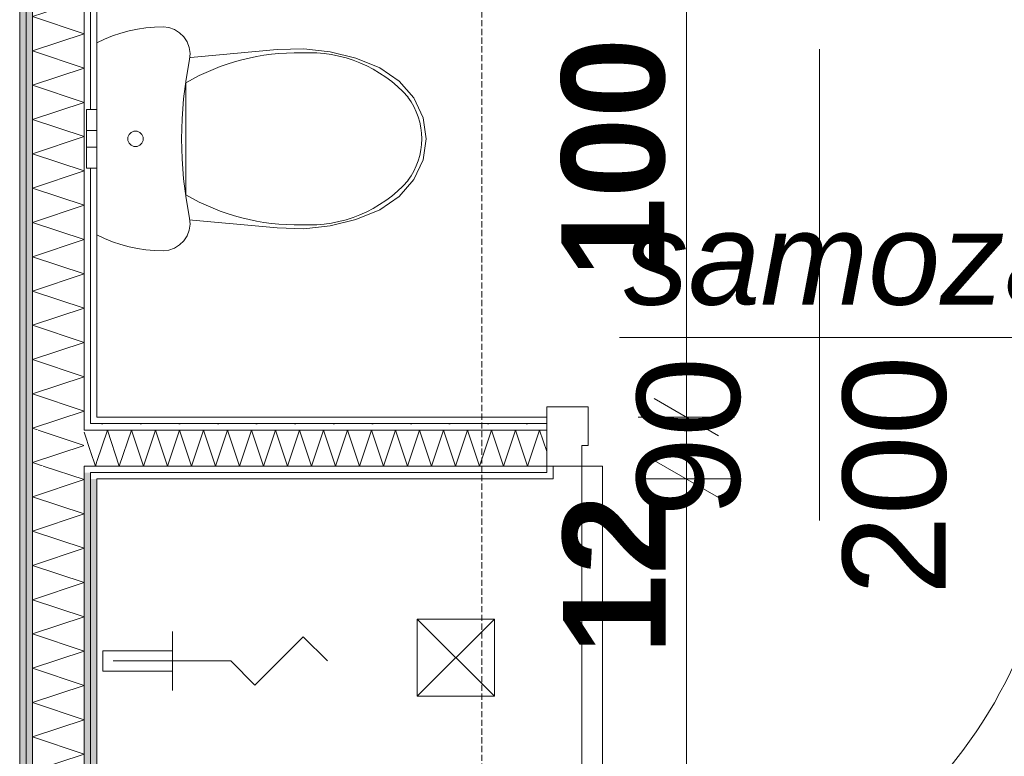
# Model space of a CAD drawing. Extents: x -7314 to 11761, y 144 to 9383.
# Tile 151 of 193: x 5939 to 6131, y 7110 to 7254. Entities that reach past the tile are written whole.
import ezdxf
from ezdxf.xclip import XClip

# ---------------------------------------------------------------- set-up
doc = ezdxf.new("R2010")
doc.units = 0
doc.header["$MEASUREMENT"] = 0
doc.header["$XCLIPFRAME"] = 0
doc.linetypes.add('Krawędzie ukryte', pattern=[68, 48, -20])
doc.linetypes.add('Wipeout_Contour', pattern=[20000, 0, -20000])
for name, color, linetype in [('FORMA - Arch 01 - 220-A Ściany', 7, 'Continuous'), ('FORMA - Arch 01 - 320-W Umeblowanie', 7, 'Continuous'), ('FORMA - Arch 01 - 410-K Osie', 7, 'Continuous'), ('FORMA - Arch 01 - 540-I Ogrzewanie', 7, 'Continuous'), ('FORMA - Arch 02 - Strefy', 7, 'Continuous'), ('FORMA - Arch 04 - Wymiary i opisy ppoż', 7, 'Continuous'), ('FORMA - Arch 04 - Wymiary ogólne', 7, 'Continuous')]:
    doc.layers.add(name, color=color, linetype=linetype)
doc.styles.add('STYL_AUTOMATYCZNY_1', font='arial.ttf')
doc.styles.add('STYL_AUTOMATYCZNY_2', font='arial.ttf')
doc.styles.add('STYL_AUTOMATYCZNY_9', font='arial.ttf')
pattern_1 = [(0, (4185.3, -5972.398), (0, 7.5), [0, -7.5])]

# ---------------------------------------------------------------- blocks, each defined once
blk = doc.blocks.new('*X226')
at = {"layer": 'FORMA - Arch 01 - 220-A Ściany', "color": 7, "linetype": 'Continuous', "lineweight": 5, "ltscale": 0.025}
for p, q in [((5951.77, 7277.6), (5947.85, 7278.91)), ((5941.77, 7274.27), (5951.77, 7277.6)), ((5951.77, 7270.94), (5941.77, 7274.27)), ((5941.77, 7267.6), (5951.77, 7270.94)), ((5951.77, 7264.27), (5941.77, 7267.6)), ((5941.77, 7260.94), (5951.77, 7264.27)), ((5951.77, 7257.6), (5941.77, 7260.94)), ((5941.77, 7254.27), (5951.77, 7257.6)), ((5951.77, 7250.94), (5941.77, 7254.27)), ((5941.77, 7247.6), (5951.77, 7250.94)), ((5951.77, 7244.27), (5941.77, 7247.6)), ((5941.77, 7240.94), (5951.77, 7244.27)), ((5951.77, 7237.6), (5941.77, 7240.94)), ((5941.77, 7234.27), (5951.77, 7237.6)), ((5951.77, 7230.94), (5941.77, 7234.27)), ((5941.77, 7227.6), (5951.77, 7230.94)), ((5951.77, 7224.27), (5941.77, 7227.6)), ((5941.77, 7220.94), (5951.77, 7224.27)), ((5951.77, 7217.6), (5941.77, 7220.94)), ((5941.77, 7214.27), (5951.77, 7217.6)), ((5951.77, 7210.94), (5941.77, 7214.27)), ((5941.77, 7207.6), (5951.77, 7210.94)), ((5951.77, 7204.27), (5941.77, 7207.6)), ((5941.77, 7200.94), (5951.77, 7204.27)), ((5951.77, 7197.6), (5941.77, 7200.94)), ((5941.77, 7194.27), (5951.77, 7197.6)), ((5951.77, 7190.94), (5941.77, 7194.27)), ((5941.77, 7187.6), (5951.77, 7190.94)), ((5951.77, 7184.27), (5941.77, 7187.6)), ((5941.77, 7180.94), (5951.77, 7184.27)), ((5951.77, 7177.6), (5941.77, 7180.94)), ((5941.77, 7174.27), (5951.77, 7177.6)), ((5942.85, 7173.91), (5941.77, 7174.27))]:
    blk.add_line(p, q, dxfattribs=at)
blk = doc.blocks.new('*X227')
at = {"layer": 'FORMA - Arch 01 - 220-A Ściany', "color": 7, "linetype": 'Continuous', "lineweight": 5, "ltscale": 0.025}
for p, q in [((5951.77, 7170.94), (5942.85, 7173.91)), ((5941.77, 7167.6), (5951.77, 7170.94)), ((5943.85, 7166.91), (5941.77, 7167.6))]:
    blk.add_line(p, q, dxfattribs=at)
blk = doc.blocks.new('*X228')
at = {"layer": 'FORMA - Arch 01 - 220-A Ściany', "color": 7, "linetype": 'Continuous', "lineweight": 5, "ltscale": 0.025}
for p, q in [((5951.77, 7164.27), (5943.85, 7166.91)), ((5941.77, 7160.94), (5951.77, 7164.27)), ((5951.77, 7157.6), (5941.77, 7160.94)), ((5941.77, 7154.27), (5951.77, 7157.6)), ((5951.77, 7150.94), (5941.77, 7154.27)), ((5941.77, 7147.6), (5951.77, 7150.94)), ((5951.77, 7144.27), (5941.77, 7147.6)), ((5941.77, 7140.94), (5951.77, 7144.27)), ((5951.77, 7137.6), (5941.77, 7140.94)), ((5941.77, 7134.27), (5951.77, 7137.6)), ((5951.77, 7130.94), (5941.77, 7134.27)), ((5941.77, 7127.6), (5951.77, 7130.94)), ((5951.77, 7124.27), (5941.77, 7127.6)), ((5941.77, 7120.94), (5951.77, 7124.27)), ((5951.77, 7117.6), (5941.77, 7120.94)), ((5941.77, 7114.27), (5951.77, 7117.6)), ((5951.77, 7110.94), (5941.77, 7114.27)), ((5941.77, 7107.6), (5951.77, 7110.94))]:
    blk.add_line(p, q, dxfattribs=at)
blk = doc.blocks.new('*X285')
at = {"layer": 'FORMA - Arch 01 - 220-A Ściany', "color": 7, "linetype": 'Continuous', "lineweight": 5, "ltscale": 0.025}
for p, q in [((5953.97, 7166.91), (5953.02, 7169.75)), ((5954.27, 7167.82), (5953.97, 7166.91))]:
    blk.add_line(p, q, dxfattribs=at)
blk = doc.blocks.new('*X286')
at = {"layer": 'FORMA - Arch 01 - 220-A Ściany', "color": 7, "linetype": 'Continuous', "lineweight": 5, "ltscale": 0.025}
blk.add_line((5953.02, 7169.75), (5951.77, 7173.5), dxfattribs=at)
blk = doc.blocks.new('*X287')
at = {"layer": 'FORMA - Arch 01 - 220-A Ściany', "color": 7, "linetype": 'Continuous', "lineweight": 5, "ltscale": 0.025}
for p, q in [((5956.3, 7173.91), (5954.27, 7167.82)), ((5958.63, 7166.91), (5956.3, 7173.91)), ((5960.97, 7173.91), (5958.63, 7166.91)), ((5963.3, 7166.91), (5960.97, 7173.91)), ((5965.63, 7173.91), (5963.3, 7166.91)), ((5967.97, 7166.91), (5965.63, 7173.91)), ((5970.3, 7173.91), (5967.97, 7166.91)), ((5972.63, 7166.91), (5970.3, 7173.91)), ((5974.97, 7173.91), (5972.63, 7166.91)), ((5977.3, 7166.91), (5974.97, 7173.91)), ((5979.63, 7173.91), (5977.3, 7166.91)), ((5981.97, 7166.91), (5979.63, 7173.91)), ((5984.3, 7173.91), (5981.97, 7166.91)), ((5986.63, 7166.91), (5984.3, 7173.91)), ((5988.97, 7173.91), (5986.63, 7166.91)), ((5991.3, 7166.91), (5988.97, 7173.91)), ((5993.63, 7173.91), (5991.3, 7166.91)), ((5995.97, 7166.91), (5993.63, 7173.91)), ((5998.3, 7173.91), (5995.97, 7166.91)), ((6000.63, 7166.91), (5998.3, 7173.91)), ((6002.97, 7173.91), (6000.63, 7166.91)), ((6005.3, 7166.91), (6002.97, 7173.91)), ((6007.63, 7173.91), (6005.3, 7166.91)), ((6009.97, 7166.91), (6007.63, 7173.91)), ((6012.3, 7173.91), (6009.97, 7166.91)), ((6014.63, 7166.91), (6012.3, 7173.91)), ((6016.97, 7173.91), (6014.63, 7166.91)), ((6019.3, 7166.91), (6016.97, 7173.91)), ((6021.63, 7173.91), (6019.3, 7166.91)), ((6023.97, 7166.91), (6021.63, 7173.91)), ((6026.3, 7173.91), (6023.97, 7166.91)), ((6028.63, 7166.91), (6026.3, 7173.91)), ((6030.97, 7173.91), (6028.63, 7166.91)), ((6033.3, 7166.91), (6030.97, 7173.91)), ((6035.63, 7173.91), (6033.3, 7166.91)), ((6037.97, 7166.91), (6035.63, 7173.91)), ((6040.3, 7173.91), (6037.97, 7166.91)), ((6041.7, 7169.72), (6040.3, 7173.91))]:
    blk.add_line(p, q, dxfattribs=at)
blk = doc.blocks.new('Rysunek_1_1', base_point=(4185.3, -5972.4))
at = {"color": 254, "linetype": 'Wipeout_Contour', "lineweight": 0, "ltscale": 35695.711662}
blk.add_wipeout([(5939.27, 6001.9), (5940.52, 6001.9), (5940.52, 7290.16), (5939.27, 7290.16)], dxfattribs=at).dxf.layer = 'FORMA - Arch 01 - 220-A Ściany'
at = {"color": 254, "linetype": 'Wipeout_Contour', "lineweight": 0, "ltscale": 37498.514087}
blk.add_wipeout([(6167.51, 7025.51), (6167.51, 7276.41), (5954.27, 7276.41), (5954.27, 7025.51)], dxfattribs=at).dxf.layer = 'FORMA - Arch 02 - Strefy'
at = {"layer": 'FORMA - Arch 01 - 220-A Ściany', "linetype": 'Continuous', "lineweight": 5}
h = blk.add_hatch(dxfattribs=at)
h.set_pattern_fill('Gips_0001', style=0, pattern_type=2)
h.set_pattern_definition(pattern_1)
h.paths.add_polyline_path([(5939.27, 6001.9), (5940.52, 6001.9), (5940.52, 7290.16), (5939.27, 7290.16)])
at = {"layer": 'FORMA - Arch 01 - 220-A Ściany', "color": 7, "linetype": 'Continuous', "lineweight": 15, "ltscale": 0.025}
blk.add_line((6094.7, 7247.94), (6094.7, 7156.32), dxfattribs=at)
at = {"layer": 'FORMA - Arch 01 - 220-A Ściany', "color": 7, "linetype": 'Continuous', "lineweight": 15, "ltscale": 0.025, "flags": 128}
blk.add_lwpolyline([(5939.27, 7291.41), (5939.27, 6001.9)], dxfattribs=at)
at = {"layer": 'FORMA - Arch 01 - 220-A Ściany', "color": 7, "linetype": 'Continuous', "lineweight": 13, "ltscale": 0.025}
blk.add_arc((6048.5, 7166.91), 92.4, 270, 0, dxfattribs=at)
at = {"layer": 'FORMA - Arch 01 - 320-W Umeblowanie', "color": 6, "linetype": 'Continuous', "lineweight": 15, "ltscale": 0.025}
for p, q in [((6016.5, 7122.16), (6016.5, 7137.16)), ((6016.5, 7137.16), (6031.5, 7137.16)), ((6031.5, 7137.16), (6016.5, 7122.16)), ((6031.5, 7122.16), (6016.5, 7137.16)), ((6031.5, 7137.16), (6031.5, 7122.16)), ((6031.5, 7122.16), (6016.5, 7122.16))]:
    blk.add_line(p, q, dxfattribs=at)
at = {"layer": 'FORMA - Arch 04 - Wymiary i opisy ppoż', "color": 1, "linetype": 'Continuous', "lineweight": 13, "ltscale": 0.025}
blk.add_line((6233.89, 7191.88), (6055.79, 7191.88), dxfattribs=at)
at = {"layer": 'FORMA - Arch 04 - Wymiary ogólne', "color": 154, "linetype": 'Continuous', "lineweight": 13, "ltscale": 0.025}
for p, q in [((6068.81, 7176.41), (6068.81, 7276.41)), ((6062.56, 7180.02), (6075.06, 7172.8)), ((6078.18, 7176.41), (6059.43, 7176.41)), ((6068.81, 7164.41), (6068.81, 7176.41)), ((6062.56, 7168.02), (6075.06, 7160.8)), ((6078.18, 7164.41), (6059.43, 7164.41)), ((6068.81, 7025.51), (6068.81, 7164.41))]:
    blk.add_line(p, q, dxfattribs=at)
at = {"layer": 'FORMA - Arch 04 - Wymiary ogólne', "color": 6, "linetype": 'Continuous', "lineweight": 15, "ltscale": 0.025}
for p, q in [((5994.36, 7133.71), (5984.98, 7124.33)), ((5999.05, 7129.02), (5994.36, 7133.71)), ((5980.29, 7129.02), (5984.98, 7124.33))]:
    blk.add_line(p, q, dxfattribs=at)
at = {"layer": 'FORMA - Arch 04 - Wymiary i opisy ppoż', "color": 1, "linetype": 'Continuous', "lineweight": 13, "insert": (6229.89, 7192.85), "char_height": 18, "attachment_point": 9, "style": 'STYL_AUTOMATYCZNY_1'}
blk.add_mtext('\\A1;{\\pqr;\\fArial|b0|i1|c238|p0;\\W1.000000;samozamykacz}', dxfattribs=at)
at = {"layer": 'FORMA - Arch 04 - Wymiary ogólne', "color": 154, "linetype": 'Continuous', "lineweight": 13, "insert": (6064.81, 7203.53), "char_height": 20, "width": 45.7634, "attachment_point": 7, "rotation": 90, "style": 'STYL_AUTOMATYCZNY_9'}
blk.add_mtext('\\A1;{\\pql;\\fArial|b1|i0|c238|p0;\\W1.000000;100}', dxfattribs=at)
at = {"color": 254, "linetype": 'Wipeout_Contour', "lineweight": 0, "ltscale": 37452.445161}
blk.add_wipeout([(5954.27, 7176.41), (5954.27, 7276.41), (5953.02, 7276.41), (5953.02, 7176.41)], dxfattribs=at).dxf.layer = 'FORMA - Arch 01 - 220-A Ściany'
at = {"color": 254, "linetype": 'Wipeout_Contour', "lineweight": 0, "ltscale": 37263.084514}
blk.add_wipeout([(5954.27, 7164.41), (5954.27, 7165.66), (5953.02, 7165.66), (5953.02, 7164.41)], dxfattribs=at).dxf.layer = 'FORMA - Arch 01 - 220-A Ściany'
at = {"color": 254, "linetype": 'Wipeout_Contour', "lineweight": 0, "ltscale": 37174.346688}
blk.add_wipeout([(5968.95, 7131.02), (5955.45, 7131.02), (5955.45, 7127.02), (5968.95, 7127.02)], dxfattribs=at).dxf.layer = 'FORMA - Arch 01 - 540-I Ogrzewanie'
at = {"layer": 'FORMA - Arch 01 - 220-A Ściany', "linetype": 'Continuous', "lineweight": 5}
h = blk.add_hatch(dxfattribs=at)
h.set_pattern_fill('Gips_0001', style=0, pattern_type=2)
h.set_pattern_definition(pattern_1)
h.paths.add_polyline_path([(5954.27, 7176.41), (5954.27, 7276.41), (5953.02, 7276.41), (5953.02, 7176.41)])
h = blk.add_hatch(dxfattribs=at)
h.set_pattern_fill('Gips_0001', style=0, pattern_type=2)
h.set_pattern_definition(pattern_1)
h.paths.add_polyline_path([(5954.27, 7164.41), (5954.27, 7165.66), (5953.02, 7165.66), (5953.02, 7164.41)])
at = {"layer": 'FORMA - Arch 01 - 540-I Ogrzewanie', "color": 6, "linetype": 'Continuous', "lineweight": 15, "ltscale": 0.025, "flags": 128}
blk.add_lwpolyline([(5968.95, 7131.02), (5968.95, 7127.02), (5955.45, 7127.02), (5955.45, 7131.02)], close=True, dxfattribs=at)
at = {"layer": 'FORMA - Arch 04 - Wymiary ogólne', "color": 6, "linetype": 'Continuous', "lineweight": 15, "ltscale": 0.025}
for p, q in [((5968.94, 7123.28), (5968.94, 7134.77)), ((5957.45, 7129.02), (5980.29, 7129.02))]:
    blk.add_line(p, q, dxfattribs=at)
at = {"color": 254, "linetype": 'Wipeout_Contour', "lineweight": 0, "ltscale": 35697.111736}
blk.add_wipeout([(5940.52, 7288.91), (5940.52, 6001.9), (5941.77, 6001.9), (5941.77, 7288.91)], dxfattribs=at).dxf.layer = 'FORMA - Arch 01 - 220-A Ściany'
at = {"layer": 'FORMA - Arch 01 - 220-A Ściany', "linetype": 'Continuous', "lineweight": 5}
h = blk.add_hatch(dxfattribs=at)
h.set_pattern_fill('Gips_0001', style=0, pattern_type=2)
h.set_pattern_definition(pattern_1)
h.paths.add_polyline_path([(5940.52, 7288.91), (5940.52, 6001.9), (5941.77, 6001.9), (5941.77, 7288.91)])
at = {"layer": 'FORMA - Arch 01 - 220-A Ściany', "color": 7, "linetype": 'Continuous', "lineweight": 13, "ltscale": 0.025}
blk.add_line((5940.52, 7288.91), (5940.52, 6001.9), dxfattribs=at)
at = {"color": 254, "linetype": 'Wipeout_Contour', "lineweight": 0, "ltscale": 37296.167207}
blk.add_wipeout([(5954.27, 7175.16), (5954.27, 7176.41), (5953.02, 7176.41), (5953.02, 7175.16)], dxfattribs=at).dxf.layer = 'FORMA - Arch 01 - 220-A Ściany'
at = {"color": 254, "linetype": 'Wipeout_Contour', "lineweight": 0, "ltscale": 37263.735362}
blk.add_wipeout([(5953.02, 7165.66), (5953.02, 7166.91), (5951.77, 7166.91), (5951.77, 7165.66)], dxfattribs=at).dxf.layer = 'FORMA - Arch 01 - 220-A Ściany'
at = {"color": 254, "linetype": 'Wipeout_Contour', "lineweight": 0, "ltscale": 35538.341017}
blk.add_wipeout([(5953.02, 7164.41), (5953.02, 6001.9), (5954.27, 6001.9), (5954.27, 7164.41)], dxfattribs=at).dxf.layer = 'FORMA - Arch 01 - 220-A Ściany'
at = {"layer": 'FORMA - Arch 01 - 220-A Ściany', "linetype": 'Continuous', "lineweight": 5}
h = blk.add_hatch(dxfattribs=at)
h.set_pattern_fill('Gips_0001', style=0, pattern_type=2)
h.set_pattern_definition(pattern_1)
h.paths.add_polyline_path([(5954.27, 7175.16), (5954.27, 7176.41), (5953.02, 7176.41), (5953.02, 7175.16)])
h = blk.add_hatch(dxfattribs=at)
h.set_pattern_fill('Gips_0001', style=0, pattern_type=2)
h.set_pattern_definition(pattern_1)
h.paths.add_polyline_path([(5953.02, 7165.66), (5953.02, 7166.91), (5951.77, 7166.91), (5951.77, 7165.66)])
h = blk.add_hatch(dxfattribs=at)
h.set_pattern_fill('Gips_0001', style=0, pattern_type=2)
h.set_pattern_definition(pattern_1)
h.paths.add_polyline_path([(5953.02, 7164.41), (5953.02, 6001.9), (5954.27, 6001.9), (5954.27, 7164.41)])
at = {"layer": 'FORMA - Arch 01 - 220-A Ściany', "color": 7, "linetype": 'Continuous', "lineweight": 15, "ltscale": 0.025, "flags": 128}
for points in [[(5954.27, 7176.41), (5954.27, 7276.41)], [(5954.27, 6001.9), (5954.27, 7164.41)]]:
    blk.add_lwpolyline(points, dxfattribs=at)
at = {"color": 254, "linetype": 'Wipeout_Contour', "lineweight": 0, "ltscale": 37449.276796}
blk.add_wipeout([(5953.02, 7175.16), (5953.02, 7277.66), (5951.77, 7277.66), (5951.77, 7175.16)], dxfattribs=at).dxf.layer = 'FORMA - Arch 01 - 220-A Ściany'
at = {"color": 254, "linetype": 'Wipeout_Contour', "lineweight": 0, "ltscale": 35536.905694}
blk.add_wipeout([(5951.77, 7165.66), (5951.77, 6001.9), (5953.02, 6001.9), (5953.02, 7165.66)], dxfattribs=at).dxf.layer = 'FORMA - Arch 01 - 220-A Ściany'
at = {"layer": 'FORMA - Arch 01 - 220-A Ściany', "linetype": 'Continuous', "lineweight": 5}
h = blk.add_hatch(dxfattribs=at)
h.set_pattern_fill('Gips_0001', style=0, pattern_type=2)
h.set_pattern_definition(pattern_1)
h.paths.add_polyline_path([(5953.02, 7175.16), (5953.02, 7277.66), (5951.77, 7277.66), (5951.77, 7175.16)])
h = blk.add_hatch(dxfattribs=at)
h.set_pattern_fill('Gips_0001', style=0, pattern_type=2)
h.set_pattern_definition(pattern_1)
h.paths.add_polyline_path([(5951.77, 7165.66), (5951.77, 6001.9), (5953.02, 6001.9), (5953.02, 7165.66)])
at = {"layer": 'FORMA - Arch 01 - 220-A Ściany', "color": 7, "linetype": 'Continuous', "lineweight": 13, "ltscale": 0.025}
for p, q in [((5953.02, 7165.66), (5954.27, 7165.66)), ((5953.02, 6001.9), (5953.02, 7165.66))]:
    blk.add_line(p, q, dxfattribs=at)
at = {"color": 254, "linetype": 'Wipeout_Contour', "lineweight": 0, "ltscale": 37289.126582}
blk.add_wipeout([(5953.02, 7173.91), (5953.02, 7175.16), (5951.77, 7175.16), (5951.77, 7173.91)], dxfattribs=at).dxf.layer = 'FORMA - Arch 01 - 220-A Ściany'
at = {"layer": 'FORMA - Arch 01 - 220-A Ściany', "linetype": 'Continuous', "lineweight": 5}
h = blk.add_hatch(dxfattribs=at)
h.set_pattern_fill('Gips_0001', style=0, pattern_type=2)
h.set_pattern_definition(pattern_1)
h.paths.add_polyline_path([(5953.02, 7173.91), (5953.02, 7175.16), (5951.77, 7175.16), (5951.77, 7173.91)])
at = {"layer": 'FORMA - Arch 01 - 220-A Ściany', "color": 7, "linetype": 'Continuous', "lineweight": 13, "ltscale": 0.025}
for p, q in [((5953.02, 7175.16), (5953.02, 7277.66)), ((5954.27, 7175.16), (5953.02, 7175.16))]:
    blk.add_line(p, q, dxfattribs=at)
at = {"color": 254, "linetype": 'Wipeout_Contour', "lineweight": 0, "ltscale": 37434.989212}
blk.add_wipeout([(5951.77, 7173.91), (5951.77, 7278.91), (5941.77, 7278.91), (5941.77, 7173.91)], dxfattribs=at).dxf.layer = 'FORMA - Arch 01 - 220-A Ściany'
at = {"color": 7, "linetype": 'Continuous', "lineweight": 13, "ltscale": 0.025}
blk.add_blockref('*X226', (0, 0), dxfattribs=at)
at = {"color": 254, "linetype": 'Wipeout_Contour', "lineweight": 0, "ltscale": 37262.065481}
blk.add_wipeout([(5951.77, 7166.91), (5951.77, 7173.91), (5941.77, 7173.91), (5941.77, 7166.91)], dxfattribs=at).dxf.layer = 'FORMA - Arch 01 - 220-A Ściany'
at = {"layer": 'FORMA - Arch 01 - 220-A Ściany', "color": 7, "linetype": 'Continuous', "lineweight": 13, "ltscale": 0.025}
for p, q in [((5941.77, 7278.91), (5941.77, 7173.91)), ((5951.77, 7173.91), (5951.77, 7278.91)), ((5953.02, 7173.91), (5951.77, 7173.91))]:
    blk.add_line(p, q, dxfattribs=at)
at = {"color": 7, "linetype": 'Continuous', "lineweight": 13, "ltscale": 0.025}
blk.add_blockref('*X227', (0, 0), dxfattribs=at)
at = {"color": 254, "linetype": 'Wipeout_Contour', "lineweight": 0, "ltscale": 37292.319343}
blk.add_wipeout([(5954.27, 7173.91), (5954.27, 7175.16), (5953.02, 7175.16), (5953.02, 7173.91)], dxfattribs=at).dxf.layer = 'FORMA - Arch 01 - 220-A Ściany'
at = {"color": 254, "linetype": 'Wipeout_Contour', "lineweight": 0, "ltscale": 35523.725445}
blk.add_wipeout([(5941.77, 7166.91), (5941.77, 6001.9), (5951.77, 6001.9), (5951.77, 7166.91)], dxfattribs=at).dxf.layer = 'FORMA - Arch 01 - 220-A Ściany'
at = {"color": 254, "linetype": 'Wipeout_Contour', "lineweight": 0, "ltscale": 37479.001425}
blk.add_wipeout([(5954.27, 7236.22), (5952.27, 7236.22), (5952.27, 7234.55), (5954.27, 7234.55)], dxfattribs=at).dxf.layer = 'FORMA - Arch 01 - 540-I Ogrzewanie'
at = {"color": 254, "linetype": 'Wipeout_Contour', "lineweight": 0, "ltscale": 37468.192923}
blk.add_wipeout([(5954.27, 7232.12), (5952.27, 7232.12), (5952.27, 7231.65), (5954.27, 7231.65)], dxfattribs=at).dxf.layer = 'FORMA - Arch 01 - 540-I Ogrzewanie'
at = {"layer": 'FORMA - Arch 01 - 220-A Ściany', "linetype": 'Continuous', "lineweight": 5}
h = blk.add_hatch(dxfattribs=at)
h.set_pattern_fill('Gips_0001', style=0, pattern_type=2)
h.set_pattern_definition(pattern_1)
h.paths.add_polyline_path([(5954.27, 7173.91), (5954.27, 7175.16), (5953.02, 7175.16), (5953.02, 7173.91)])
at = {"layer": 'FORMA - Arch 01 - 220-A Ściany', "color": 7, "linetype": 'Continuous', "lineweight": 13, "ltscale": 0.025}
for p, q in [((5941.77, 7173.91), (5941.77, 7166.91)), ((5941.77, 7166.91), (5941.77, 6001.9)), ((5951.77, 7166.91), (5953.02, 7166.91)), ((5951.77, 6001.9), (5951.77, 7166.91))]:
    blk.add_line(p, q, dxfattribs=at)
at = {"layer": 'FORMA - Arch 01 - 540-I Ogrzewanie', "color": 6, "linetype": 'Continuous', "lineweight": 15, "ltscale": 0.025}
blk.add_line((5954.27, 7236.22), (5952.27, 7236.22), dxfattribs=at)
at = {"color": 7, "linetype": 'Continuous', "lineweight": 13, "ltscale": 0.025}
blk.add_blockref('*X228', (0, 0), dxfattribs=at)
at = {"color": 254, "linetype": 'Wipeout_Contour', "lineweight": 0, "ltscale": 37465.722387}
blk.add_wipeout([(5954.27, 7231.65), (5952.27, 7231.65), (5952.27, 7230.52), (5954.27, 7230.52)], dxfattribs=at).dxf.layer = 'FORMA - Arch 01 - 540-I Ogrzewanie'
at = {"color": 254, "linetype": 'Wipeout_Contour', "lineweight": 0, "ltscale": 37409.89739}
blk.add_wipeout([(6041.7, 7176.41), (5954.27, 7176.41), (5954.27, 7175.16), (6041.7, 7175.16)], dxfattribs=at).dxf.layer = 'FORMA - Arch 01 - 220-A Ściany'
at = {"color": 254, "linetype": 'Wipeout_Contour', "lineweight": 0, "ltscale": 37279.624066}
blk.add_wipeout([(5954.27, 7166.91), (5954.27, 7173.91), (5953.02, 7173.91), (5953.02, 7166.91)], dxfattribs=at).dxf.layer = 'FORMA - Arch 01 - 220-A Ściany'
at = {"color": 254, "linetype": 'Wipeout_Contour', "lineweight": 0, "ltscale": 37472.669718}
blk.add_wipeout([(5954.27, 7234.55), (5952.27, 7234.55), (5952.27, 7232.12), (5954.27, 7232.12)], dxfattribs=at).dxf.layer = 'FORMA - Arch 01 - 540-I Ogrzewanie'
at = {"color": 254, "linetype": 'Wipeout_Contour', "lineweight": 0, "ltscale": 37462.228726}
blk.add_wipeout([(5954.27, 7230.52), (5952.27, 7230.52), (5952.27, 7229.39), (5954.27, 7229.39)], dxfattribs=at).dxf.layer = 'FORMA - Arch 01 - 540-I Ogrzewanie'
at = {"layer": 'FORMA - Arch 01 - 220-A Ściany', "linetype": 'Continuous', "lineweight": 5}
h = blk.add_hatch(dxfattribs=at)
h.set_pattern_fill('Gips_0001', style=0, pattern_type=2)
h.set_pattern_definition(pattern_1)
h.paths.add_polyline_path([(6041.7, 7176.41), (5954.27, 7176.41), (5954.27, 7175.16), (6041.7, 7175.16)])
at = {"layer": 'FORMA - Arch 01 - 220-A Ściany', "color": 7, "linetype": 'Continuous', "lineweight": 15, "ltscale": 0.025, "flags": 128}
blk.add_lwpolyline([(6041.7, 7176.41), (5954.27, 7176.41)], dxfattribs=at)
at = {"layer": 'FORMA - Arch 01 - 540-I Ogrzewanie', "color": 6, "linetype": 'Continuous', "lineweight": 15, "ltscale": 0.025}
for p, q in [((5952.27, 7236.22), (5952.27, 7234.55)), ((5954.27, 7236.22), (5954.27, 7234.55)), ((5952.27, 7234.55), (5952.27, 7232.12)), ((5954.27, 7234.55), (5954.27, 7232.12)), ((5952.27, 7232.12), (5952.27, 7231.65)), ((5954.27, 7232.12), (5952.27, 7232.12)), ((5954.27, 7232.12), (5954.27, 7231.65)), ((5952.27, 7231.65), (5952.27, 7230.52)), ((5954.27, 7231.65), (5954.27, 7230.52))]:
    blk.add_line(p, q, dxfattribs=at)
at = {"color": 7, "linetype": 'Continuous', "lineweight": 13, "ltscale": 0.025}
blk.add_blockref('*X285', (0, 0), dxfattribs=at)
at = {"color": 254, "linetype": 'Wipeout_Contour', "lineweight": 0, "ltscale": 37459.75848}
blk.add_wipeout([(5954.27, 7229.39), (5952.27, 7229.39), (5952.27, 7228.92), (5954.27, 7228.92)], dxfattribs=at).dxf.layer = 'FORMA - Arch 01 - 540-I Ogrzewanie'
at = {"color": 254, "linetype": 'Wipeout_Contour', "lineweight": 0, "ltscale": 37406.06119}
blk.add_wipeout([(5954.27, 7173.91), (6041.7, 7173.91), (6041.7, 7175.16), (5954.27, 7175.16)], dxfattribs=at).dxf.layer = 'FORMA - Arch 01 - 220-A Ściany'
at = {"color": 254, "linetype": 'Wipeout_Contour', "lineweight": 0, "ltscale": 37266.930298}
blk.add_wipeout([(5954.27, 7165.66), (5954.27, 7166.91), (5953.02, 7166.91), (5953.02, 7165.66)], dxfattribs=at).dxf.layer = 'FORMA - Arch 01 - 220-A Ściany'
at = {"color": 254, "linetype": 'Wipeout_Contour', "lineweight": 0, "ltscale": 37455.282771}
blk.add_wipeout([(5952.27, 7228.92), (5952.27, 7226.49), (5954.27, 7226.49), (5954.27, 7228.92)], dxfattribs=at).dxf.layer = 'FORMA - Arch 01 - 540-I Ogrzewanie'
at = {"layer": 'FORMA - Arch 01 - 220-A Ściany', "linetype": 'Continuous', "lineweight": 5}
h = blk.add_hatch(dxfattribs=at)
h.set_pattern_fill('Gips_0001', style=0, pattern_type=2)
h.set_pattern_definition(pattern_1)
h.paths.add_polyline_path([(5954.27, 7173.91), (6041.7, 7173.91), (6041.7, 7175.16), (5954.27, 7175.16)])
h = blk.add_hatch(dxfattribs=at)
h.set_pattern_fill('Gips_0001', style=0, pattern_type=2)
h.set_pattern_definition(pattern_1)
h.paths.add_polyline_path([(5954.27, 7165.66), (5954.27, 7166.91), (5953.02, 7166.91), (5953.02, 7165.66)])
at = {"layer": 'FORMA - Arch 01 - 220-A Ściany', "color": 7, "linetype": 'Continuous', "lineweight": 13, "ltscale": 0.025}
for p, q in [((5954.27, 7175.16), (5953.02, 7175.16)), ((6041.7, 7175.16), (5954.27, 7175.16))]:
    blk.add_line(p, q, dxfattribs=at)
at = {"layer": 'FORMA - Arch 01 - 220-A Ściany', "color": 7, "linetype": 'Continuous', "lineweight": 15, "ltscale": 0.025}
blk.add_line((6041.7, 7175.16), (6041.7, 7176.41), dxfattribs=at)
at = {"layer": 'FORMA - Arch 01 - 540-I Ogrzewanie', "color": 6, "linetype": 'Continuous', "lineweight": 15, "ltscale": 0.025}
for p, q in [((5952.27, 7230.52), (5952.27, 7229.39)), ((5954.27, 7230.52), (5954.27, 7229.39)), ((5952.27, 7229.39), (5952.27, 7228.92)), ((5954.27, 7228.92), (5952.27, 7228.92)), ((5954.27, 7229.39), (5954.27, 7228.92))]:
    blk.add_line(p, q, dxfattribs=at)
at = {"color": 254, "linetype": 'Wipeout_Contour', "lineweight": 0, "ltscale": 37448.953725}
blk.add_wipeout([(5954.27, 7226.49), (5952.27, 7226.49), (5952.27, 7224.82), (5954.27, 7224.82)], dxfattribs=at).dxf.layer = 'FORMA - Arch 01 - 540-I Ogrzewanie'
at = {"layer": 'FORMA - Arch 01 - 540-I Ogrzewanie', "color": 6, "linetype": 'Continuous', "lineweight": 15, "ltscale": 0.025}
for p, q in [((5952.27, 7228.92), (5952.27, 7226.49)), ((5954.27, 7228.92), (5954.27, 7226.49)), ((5952.27, 7226.49), (5952.27, 7224.82)), ((5954.27, 7226.49), (5954.27, 7224.82)), ((5954.27, 7224.82), (5952.27, 7224.82))]:
    blk.add_line(p, q, dxfattribs=at)
at = {"color": 254, "linetype": 'Wipeout_Contour', "lineweight": 0, "ltscale": 37276.430217}
blk.add_wipeout([(5953.02, 7166.91), (5953.02, 7173.91), (5951.77, 7173.91), (5951.77, 7166.91)], dxfattribs=at).dxf.layer = 'FORMA - Arch 01 - 220-A Ściany'
at = {"color": 254, "linetype": 'Wipeout_Contour', "lineweight": 0, "ltscale": 37376.915059}
blk.add_wipeout([(5954.27, 7165.66), (5954.27, 7164.41), (6041.7, 7164.41), (6041.7, 7165.66)], dxfattribs=at).dxf.layer = 'FORMA - Arch 01 - 220-A Ściany'
at = {"layer": 'FORMA - Arch 01 - 220-A Ściany', "linetype": 'Continuous', "lineweight": 5}
h = blk.add_hatch(dxfattribs=at)
h.set_pattern_fill('Gips_0001', style=0, pattern_type=2)
h.set_pattern_definition(pattern_1)
h.paths.add_polyline_path([(5954.27, 7165.66), (5954.27, 7164.41), (6041.7, 7164.41), (6041.7, 7165.66)])
at = {"layer": 'FORMA - Arch 01 - 220-A Ściany', "color": 7, "linetype": 'Continuous', "lineweight": 13, "ltscale": 0.025}
for p, q in [((5953.02, 7173.91), (5951.77, 7173.91)), ((5951.77, 7166.91), (5953.02, 7166.91))]:
    blk.add_line(p, q, dxfattribs=at)
at = {"color": 7, "linetype": 'Continuous', "lineweight": 13, "ltscale": 0.025}
blk.add_blockref('*X286', (0, 0), dxfattribs=at)
at = {"color": 254, "linetype": 'Wipeout_Contour', "lineweight": 0, "ltscale": 37380.749169}
blk.add_wipeout([(6041.7, 7166.91), (5954.27, 7166.91), (5954.27, 7165.66), (6041.7, 7165.66)], dxfattribs=at).dxf.layer = 'FORMA - Arch 01 - 220-A Ściany'
at = {"layer": 'FORMA - Arch 01 - 220-A Ściany', "linetype": 'Continuous', "lineweight": 5}
h = blk.add_hatch(dxfattribs=at)
h.set_pattern_fill('Gips_0001', style=0, pattern_type=2)
h.set_pattern_definition(pattern_1)
h.paths.add_polyline_path([(6041.7, 7166.91), (5954.27, 7166.91), (5954.27, 7165.66), (6041.7, 7165.66)])
at = {"layer": 'FORMA - Arch 01 - 220-A Ściany', "color": 7, "linetype": 'Continuous', "lineweight": 13, "ltscale": 0.025}
blk.add_line((5953.02, 7165.66), (5954.27, 7165.66), dxfattribs=at)
at = {"color": 254, "linetype": 'Wipeout_Contour', "lineweight": 0, "ltscale": 37393.404425}
blk.add_wipeout([(5954.27, 7166.91), (6041.7, 7166.91), (6041.7, 7173.91), (5954.27, 7173.91)], dxfattribs=at).dxf.layer = 'FORMA - Arch 01 - 220-A Ściany'
at = {"layer": 'FORMA - Arch 01 - 220-A Ściany', "color": 7, "linetype": 'Continuous', "lineweight": 15, "ltscale": 0.025}
blk.add_line((6041.7, 7173.91), (6041.7, 7175.16), dxfattribs=at)
at = {"layer": 'FORMA - Arch 01 - 220-A Ściany', "color": 7, "linetype": 'Continuous', "lineweight": 13, "ltscale": 0.025}
for p, q in [((5954.27, 7173.91), (5953.02, 7173.91)), ((6041.7, 7173.91), (5954.27, 7173.91)), ((5953.02, 7166.91), (5954.27, 7166.91))]:
    blk.add_line(p, q, dxfattribs=at)
at = {"layer": 'FORMA - Arch 01 - 410-K Osie', "color": 7, "linetype": 'Krawędzie ukryte', "lineweight": 13, "ltscale": 0.025}
blk.add_line((6029.04, 5890.7), (6029.04, 8978.35), dxfattribs=at)
at = {"color": 7, "linetype": 'Continuous', "lineweight": 13, "ltscale": 0.025}
blk.add_blockref('*X287', (0, 0), dxfattribs=at)
at = {"layer": 'FORMA - Arch 01 - 220-A Ściany', "color": 7, "linetype": 'Continuous', "lineweight": 13, "insert": (6085.03, 7157.05), "char_height": 20, "attachment_point": 7, "rotation": 90, "style": 'STYL_AUTOMATYCZNY_2'}
blk.add_mtext('\\A1;{\\pql;\\pt0;\\fArial|b0|i0|c238|p0;\\W1.000000;90\\fArial|b0|i0|c238|p0;\\W1.000000;\\A1{\\H.66x;\\S^  ;}\\fArial|b0|i0|c238|p0;\\W1.000000;\\fArial|b0|i0|c238|p0;\\W1.000000;}', dxfattribs=at)
at = {"color": 254, "linetype": 'Wipeout_Contour', "lineweight": 0, "ltscale": 46865.769257}
blk.add_wipeout([(6042.95, 7164.41), (6042.95, 7166.91), (6041.7, 7166.91), (6041.7, 7165.66), (6041.7, 7164.41)], dxfattribs=at).dxf.layer = 'FORMA - Arch 01 - 220-A Ściany'
at = {"color": 254, "linetype": 'Wipeout_Contour', "lineweight": 0, "ltscale": 178526.242262}
blk.add_wipeout([(5999.61, 7247.46), (5994.48, 7248.01), (5989.31, 7247.86), (5954.27, 7244.62), (5954.27, 7216.42), (5989.31, 7213.19), (5994.48, 7213.03), (5999.61, 7213.58), (6004.59, 7214.82), (6009.28, 7216.72), (6013, 7219.28), (6015.85, 7222.59), (6017.65, 7226.42), (6018.27, 7230.52), (6017.65, 7234.63), (6015.85, 7238.46), (6013, 7241.76), (6009.28, 7244.32), (6004.59, 7246.22)], dxfattribs=at).dxf.layer = 'FORMA - Arch 01 - 540-I Ogrzewanie'
at = {"layer": 'FORMA - Arch 01 - 220-A Ściany', "linetype": 'Continuous', "lineweight": 5}
h = blk.add_hatch(dxfattribs=at)
h.set_pattern_fill('Gips_0001', style=0, pattern_type=2)
h.set_pattern_definition(pattern_1)
h.paths.add_polyline_path([(6042.95, 7164.41), (6042.95, 7166.91), (6041.7, 7166.91), (6041.7, 7165.66), (6041.7, 7164.41)])
at = {"layer": 'FORMA - Arch 01 - 220-A Ściany', "color": 7, "linetype": 'Continuous', "lineweight": 15, "ltscale": 0.025}
for p, q in [((6041.7, 7166.91), (6041.7, 7173.91)), ((6041.7, 7166.91), (6042.95, 7166.91)), ((6042.95, 7166.91), (6042.95, 7164.41)), ((6041.7, 7164.41), (6042.95, 7164.41)), ((6041.7, 7164.41), (6042.95, 7164.41))]:
    blk.add_line(p, q, dxfattribs=at)
at = {"layer": 'FORMA - Arch 01 - 220-A Ściany', "color": 7, "linetype": 'Continuous', "lineweight": 13, "ltscale": 0.025}
for p, q in [((5954.27, 7166.91), (6041.7, 7166.91)), ((5954.27, 7165.66), (6041.7, 7165.66)), ((6041.7, 7165.66), (6041.7, 7166.91))]:
    blk.add_line(p, q, dxfattribs=at)
at = {"layer": 'FORMA - Arch 01 - 220-A Ściany', "color": 7, "linetype": 'Continuous', "lineweight": 15, "ltscale": 0.025, "flags": 128}
blk.add_lwpolyline([(5954.27, 7164.41), (6041.7, 7164.41)], dxfattribs=at)
at = {"layer": 'FORMA - Arch 01 - 540-I Ogrzewanie', "color": 6, "linetype": 'Continuous', "lineweight": 15, "ltscale": 0.025}
for p, q in [((5971.57, 7230.52), (5971.57, 7241.42)), ((5971.57, 7219.63), (5971.57, 7230.52))]:
    blk.add_line(p, q, dxfattribs=at)
at = {"layer": 'FORMA - Arch 01 - 540-I Ogrzewanie', "color": 6, "linetype": 'Continuous', "lineweight": 15, "ltscale": 0.025, "flags": 128}
blk.add_lwpolyline([(5999.61, 7247.46), (6004.59, 7246.22), (6009.28, 7244.32), (6013, 7241.76), (6015.85, 7238.46), (6017.65, 7234.63), (6018.27, 7230.52), (6017.65, 7226.42), (6015.85, 7222.59), (6013, 7219.28), (6009.28, 7216.72), (6004.59, 7214.82), (5999.61, 7213.58), (5994.48, 7213.03), (5989.31, 7213.19), (5954.27, 7216.42), (5954.27, 7244.62), (5989.31, 7247.86), (5994.48, 7248.01)], close=True, dxfattribs=at)
at = {"layer": 'FORMA - Arch 01 - 540-I Ogrzewanie', "color": 6, "linetype": 'Continuous', "lineweight": 15, "ltscale": 0.025}
for centre, major_axis, start_param, end_param in [((5993.06, 7204.71), (42.55, 0), 1.547181, 2.100201), ((5995.5, 7221.57), (25.71, 0), 0.725939, 1.626528), ((6003.54, 7230.44), (13.86, 0), 0.005861, 0.632505), ((6003.54, 7230.6), (13.86, 0), 5.650681, 6.277324), ((5995.5, 7239.47), (25.71, 0), 4.656662, 5.55725), ((5993.06, 7256.33), (42.55, 0), 4.182987, 4.736007)]:
    blk.add_ellipse(centre, major_axis=major_axis, ratio=0.999377, start_param=start_param, end_param=end_param, dxfattribs=at)
at = {"color": 254, "linetype": 'Wipeout_Contour', "lineweight": 0, "ltscale": 56284.437224}
blk.add_wipeout([(6041.7, 7178.41), (6041.7, 7166.91), (6048.5, 7166.91), (6048.5, 7170.91), (6049.7, 7170.91), (6049.7, 7178.41)], dxfattribs=at).dxf.layer = 'FORMA - Arch 01 - 220-A Ściany'
at = {"color": 254, "linetype": 'Wipeout_Contour', "lineweight": 0, "ltscale": 384345.015106}
blk.add_wipeout([(5954.27, 7249.2), (5954.27, 7211.84), (5955.78, 7211.13), (5957.32, 7210.51), (5958.9, 7209.98), (5960.51, 7209.55), (5962.14, 7209.21), (5963.79, 7208.97), (5965.45, 7208.82), (5967.12, 7208.77), (5968.27, 7208.9), (5969.37, 7209.28), (5970.35, 7209.89), (5971.18, 7210.7), (5971.81, 7211.67), (5972.22, 7212.76), (5972.37, 7213.91), (5972.26, 7215.07), (5971.59, 7218.9), (5971.1, 7222.76), (5970.81, 7226.63), (5970.71, 7230.52), (5970.81, 7234.41), (5971.1, 7238.28), (5971.59, 7242.14), (5972.26, 7245.97), (5972.37, 7247.13), (5972.22, 7248.28), (5971.81, 7249.37), (5971.18, 7250.34), (5970.35, 7251.15), (5969.37, 7251.76), (5968.27, 7252.14), (5967.12, 7252.27), (5965.45, 7252.22), (5963.79, 7252.08), (5962.14, 7251.83), (5960.51, 7251.49), (5958.9, 7251.06), (5957.32, 7250.53), (5955.78, 7249.91)], dxfattribs=at).dxf.layer = 'FORMA - Arch 01 - 540-I Ogrzewanie'
at = {"layer": 'FORMA - Arch 01 - 220-A Ściany', "color": 7, "linetype": 'Continuous', "lineweight": 15, "ltscale": 0.025}
for p, q in [((6041.7, 7178.41), (6041.7, 7166.91)), ((6049.7, 7178.41), (6041.7, 7178.41)), ((6049.7, 7170.91), (6049.7, 7178.41)), ((6041.7, 7175.16), (6041.7, 7176.41)), ((6041.7, 7175.16), (6041.7, 7176.41)), ((6041.7, 7173.91), (6041.7, 7175.16)), ((6041.7, 7173.91), (6041.7, 7175.16)), ((6041.7, 7166.91), (6041.7, 7173.91)), ((6041.7, 7166.91), (6041.7, 7173.91)), ((6048.5, 7170.91), (6049.7, 7170.91)), ((6042.95, 7166.91), (6042.95, 7164.41))]:
    blk.add_line(p, q, dxfattribs=at)
at = {"layer": 'FORMA - Arch 01 - 540-I Ogrzewanie', "color": 6, "linetype": 'Continuous', "lineweight": 15, "ltscale": 0.025, "flags": 128}
blk.add_lwpolyline([(5954.27, 7249.2), (5955.78, 7249.91), (5957.32, 7250.53), (5958.9, 7251.06), (5960.51, 7251.49), (5962.14, 7251.83), (5963.79, 7252.08), (5965.45, 7252.22), (5967.12, 7252.27), (5968.27, 7252.14), (5969.37, 7251.76), (5970.35, 7251.15), (5971.18, 7250.34), (5971.81, 7249.37), (5972.22, 7248.28), (5972.37, 7247.13), (5972.26, 7245.97), (5971.59, 7242.14), (5971.1, 7238.28), (5970.81, 7234.41), (5970.71, 7230.52), (5970.81, 7226.63), (5971.1, 7222.76), (5971.59, 7218.9), (5972.26, 7215.07), (5972.37, 7213.91), (5972.22, 7212.76), (5971.81, 7211.67), (5971.18, 7210.7), (5970.35, 7209.89), (5969.37, 7209.28), (5968.27, 7208.9), (5967.12, 7208.77), (5965.45, 7208.82), (5963.79, 7208.97), (5962.14, 7209.21), (5960.51, 7209.55), (5958.9, 7209.98), (5957.32, 7210.51), (5955.78, 7211.13), (5954.27, 7211.84)], close=True, dxfattribs=at)
at = {"layer": 'FORMA - Arch 01 - 540-I Ogrzewanie', "color": 6, "linetype": 'Continuous', "lineweight": 15, "ltscale": 0.025}
blk.add_ellipse((5961.77, 7230.52), major_axis=(0, 1.5), ratio=0.999724, dxfattribs=at)
at = {"color": 254, "linetype": 'Wipeout_Contour', "lineweight": 0, "ltscale": 37376.757523}
blk.add_wipeout([(6048.5, 7074.51), (6052.5, 7074.51), (6052.5, 7166.91), (6048.5, 7166.91)], dxfattribs=at).dxf.layer = 'FORMA - Arch 01 - 220-A Ściany'
at = {"layer": 'FORMA - Arch 01 - 220-A Ściany', "color": 7, "linetype": 'Continuous', "lineweight": 15, "ltscale": 0.025}
for p, q in [((6048.5, 7166.91), (6048.5, 7170.91)), ((6041.7, 7166.91), (6048.5, 7166.91))]:
    blk.add_line(p, q, dxfattribs=at)
at = {"layer": 'FORMA - Arch 01 - 220-A Ściany', "color": 7, "linetype": 'Continuous', "lineweight": 13, "ltscale": 0.025}
for p, q in [((6048.5, 7074.51), (6048.5, 7166.91)), ((6048.5, 7166.91), (6052.5, 7166.91)), ((6052.5, 7166.91), (6052.5, 7074.51))]:
    blk.add_line(p, q, dxfattribs=at)
at = {"layer": 'FORMA - Arch 01 - 220-A Ściany', "color": 7, "linetype": 'Continuous', "lineweight": 13, "insert": (6125.03, 7141.8), "char_height": 20, "attachment_point": 7, "rotation": 90, "style": 'STYL_AUTOMATYCZNY_2'}
blk.add_mtext('\\A1;{\\pql;\\pt0;\\fArial|b0|i0|c238|p0;\\W1.000000;200\\fArial|b0|i0|c238|p0;\\W1.000000;\\A1{\\H.66x;\\S^  ;}\\fArial|b0|i0|c238|p0;\\W1.000000;\\fArial|b0|i0|c238|p0;\\W1.000000;}', dxfattribs=at)
at = {"layer": 'FORMA - Arch 04 - Wymiary ogólne', "color": 154, "linetype": 'Continuous', "lineweight": 13, "insert": (6064.81, 7130.29), "char_height": 20, "width": 30.509, "attachment_point": 7, "rotation": 90, "style": 'STYL_AUTOMATYCZNY_9'}
blk.add_mtext('\\A1;{\\pql;\\fArial|b1|i0|c238|p0;\\W1.000000;12}', dxfattribs=at)

msp = doc.modelspace()

# ---------------------------------------------------------------- block references
at = {"lineweight": 20}
ref = msp.add_blockref('Rysunek_1_1', (4185.29965, -5972.39804), dxfattribs=at)
XClip(ref).set_block_clipping_path([(254.0251470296, 246.5573808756), (9689.7973583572, 9358.9497337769)])

doc.saveas('drawing.dxf')
